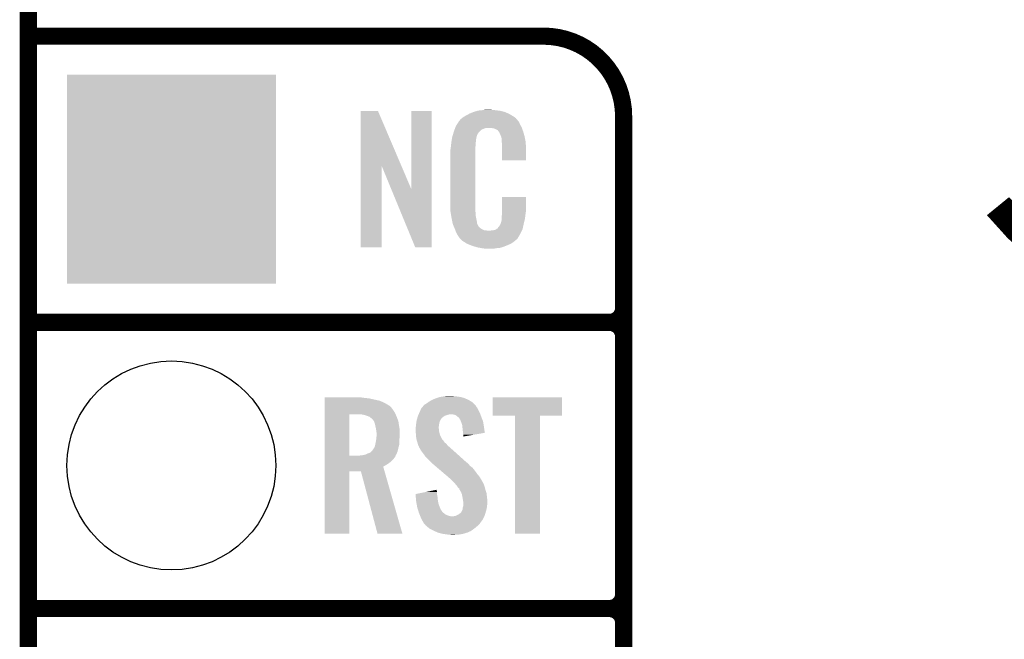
# Model space of a CAD drawing. Extents: x -0.05 to 0.95, y -0.15 to 1.54.
# Tile 10 of 26: x -0.05 to 0.29, y 0.54 to 0.76. Entities that reach past the tile are written whole.
import ezdxf

# ---------------------------------------------------------------- set-up
doc = ezdxf.new("R2010")
doc.units = 0
doc.layers.get('0').update_dxf_attribs({"linetype": 'CONTINUOUS'})
for name, color, linetype in [('ULTRASONIC_3_CLICK_V100_GKO', 5, 'CONTINUOUS'), ('ULTRASONIC_3_CLICK_V100_GTO', 14, 'CONTINUOUS'), ('ULTRASONIC_3_CLICK_V100_GTS', 12, 'CONTINUOUS')]:
    doc.layers.add(name, color=color, linetype=linetype)

# ---------------------------------------------------------------- blocks, each defined once
blk = doc.blocks.new('SQUARE_24')
blk.add_solid([(0.0365, 0.0365), (0.0365, -0.0365), (-0.0365, 0.0365), (-0.0365, -0.0365)])
blk = doc.blocks.new('ROUND_41')
blk.add_circle((0, 0), 0.0365)

msp = doc.modelspace()

# ---------------------------------------------------------------- linework, layer by layer
at = {"layer": 'ULTRASONIC_3_CLICK_V100_GKO', "const_width": 0.006}
msp.add_lwpolyline([(-0.05, -0.15), (-0.05, 1.45)], dxfattribs=at)
at = {"layer": 'ULTRASONIC_3_CLICK_V100_GTO', "const_width": 0.006}
for points in [[(-0.05, 0.75), (0.13, 0.75)], [(0.158, -0.022), (0.158, 0.722)], [(-0.05, 0.65), (0.153, 0.65)], [(-0.05, 0.65), (0.153, 0.65)], [(0.158, 0.555), (0.158, 0.645)], [(-0.05, 0.55), (0.153, 0.55)], [(-0.05, 0.55), (0.153, 0.55)], [(0.158, 0.455), (0.158, 0.545)]]:
    msp.add_lwpolyline(points, dxfattribs=at)
at = {"layer": 'ULTRASONIC_3_CLICK_V100_GTO'}
for points, const_width in [([(0.158, 0.722, 0.414214), (0.13, 0.75)], 0.006), ([(0.2888, 0.6906, 0.471819), (0.45, 0.69)], 0.01), ([(0.153, 0.65, 0.414214), (0.158, 0.655)], 0.006), ([(0.158, 0.645, 0.414214), (0.153, 0.65)], 0.006), ([(0.158, 0.645, 0.414214), (0.153, 0.65)], 0.006), ([(0.153, 0.55, 0.414214), (0.158, 0.555)], 0.006), ([(0.158, 0.545, 0.414214), (0.153, 0.55)], 0.006), ([(0.158, 0.545, 0.414214), (0.153, 0.55)], 0.006)]:
    msp.add_lwpolyline(points, format="xyb", dxfattribs=dict(at, const_width=const_width))
for points in [[(0.0661, 0.7046), (0.0661, 0.7238), (0.08039, 0.7046), (0.0722, 0.7238)], [(0.0661, 0.7238), (0.0661, 0.7238), (0.0722, 0.7238), (0.0661, 0.7238)], [(0.0838, 0.6966), (0.0838, 0.7238), (0.0909, 0.6966), (0.0909, 0.7238)], [(0.0838, 0.7238), (0.0838, 0.7238), (0.0909, 0.7238), (0.0838, 0.7238)], [(0.103, 0.7223), (0.10393, 0.7228), (0.11893, 0.7223), (0.1181, 0.7228)], [(0.10393, 0.7228), (0.1043, 0.723), (0.1181, 0.7228), (0.11764, 0.723)], [(0.1043, 0.723), (0.1053, 0.7234), (0.11764, 0.723), (0.11673, 0.7234)], [(0.1053, 0.7234), (0.1056, 0.7235), (0.11673, 0.7234), (0.1165, 0.7235)], [(0.1056, 0.7235), (0.1062, 0.7237), (0.1165, 0.7235), (0.1157, 0.7237)], [(0.1062, 0.7237), (0.10687, 0.7239), (0.1157, 0.7237), (0.1149, 0.7239)], [(0.10687, 0.7239), (0.1072, 0.724), (0.1149, 0.7239), (0.1141, 0.724)], [(0.1072, 0.724), (0.1084, 0.7241), (0.1141, 0.724), (0.1133, 0.7241)], [(0.1084, 0.7241), (0.109, 0.7242), (0.1133, 0.7241), (0.1127, 0.7242)], [(0.109, 0.7242), (0.1096, 0.7243), (0.1121, 0.7242), (0.1116, 0.7243)], [(0.0994, 0.7186), (0.09979, 0.7192), (0.12213, 0.7186), (0.1218, 0.7192)], [(0.09979, 0.7192), (0.10037, 0.7201), (0.1218, 0.7192), (0.1214, 0.7201)], [(0.10037, 0.7201), (0.1005, 0.7203), (0.1214, 0.7201), (0.1212, 0.7203)], [(0.1005, 0.7203), (0.1005, 0.7204), (0.1212, 0.7203), (0.1211, 0.7204)], [(0.1006, 0.7204), (0.10068, 0.7205), (0.1211, 0.7204), (0.121, 0.7205)], [(0.10068, 0.7205), (0.10084, 0.7207), (0.121, 0.7205), (0.1209, 0.7207)], [(0.10084, 0.7207), (0.101, 0.7209), (0.1209, 0.7207), (0.12073, 0.7209)], [(0.101, 0.7209), (0.10157, 0.7214), (0.12073, 0.7209), (0.1203, 0.7214)], [(0.10157, 0.7214), (0.1018, 0.7216), (0.1203, 0.7214), (0.12002, 0.7216)], [(0.1018, 0.7216), (0.10231, 0.7219), (0.12002, 0.7216), (0.1196, 0.7219)], [(0.10231, 0.7219), (0.103, 0.7223), (0.1196, 0.7219), (0.11893, 0.7223)], [(0.09831, 0.7154), (0.09858, 0.7163), (0.1068, 0.7154), (0.1073, 0.7163)], [(0.09858, 0.7163), (0.0987, 0.7167), (0.1073, 0.7163), (0.1077, 0.7167)], [(0.0987, 0.7167), (0.09892, 0.7173), (0.1077, 0.7167), (0.1083, 0.7173)], [(0.09892, 0.7173), (0.09914, 0.7179), (0.1083, 0.7173), (0.1098, 0.7179)], [(0.09914, 0.7179), (0.09922, 0.7181), (0.12247, 0.7179), (0.1224, 0.7181)], [(0.09914, 0.7179), (0.09914, 0.7179), (0.1098, 0.7179), (0.1117, 0.7179)], [(0.09922, 0.7181), (0.0994, 0.7186), (0.1224, 0.7181), (0.12213, 0.7186)], [(0.1124, 0.7178), (0.1117, 0.7179), (0.12251, 0.7178), (0.12247, 0.7179)], [(0.1129, 0.7177), (0.1124, 0.7178), (0.12254, 0.7177), (0.12251, 0.7178)], [(0.1139, 0.7172), (0.1129, 0.7177), (0.12272, 0.7172), (0.12254, 0.7177)], [(0.1141, 0.717), (0.1139, 0.7172), (0.12279, 0.717), (0.12272, 0.7172)], [(0.11431, 0.7167), (0.1141, 0.717), (0.1229, 0.7167), (0.12279, 0.717)], [(0.1146, 0.7163), (0.11431, 0.7167), (0.12302, 0.7163), (0.1229, 0.7167)], [(0.115, 0.7154), (0.1146, 0.7163), (0.12328, 0.7154), (0.12302, 0.7163)], [(0.0977, 0.7119), (0.09779, 0.7127), (0.1063, 0.7119), (0.1063, 0.7127)], [(0.09779, 0.7127), (0.0978, 0.7128), (0.1063, 0.7127), (0.10632, 0.7128)], [(0.0978, 0.7128), (0.09786, 0.7132), (0.10632, 0.7128), (0.1064, 0.7132)], [(0.09786, 0.7132), (0.09794, 0.7137), (0.1064, 0.7132), (0.1064, 0.7137)], [(0.09794, 0.7137), (0.09801, 0.7141), (0.1064, 0.7137), (0.1065, 0.7141)], [(0.09801, 0.7141), (0.09804, 0.7143), (0.1065, 0.7141), (0.1065, 0.7143)], [(0.09804, 0.7143), (0.0981, 0.7147), (0.1065, 0.7143), (0.10661, 0.7147)], [(0.0981, 0.7147), (0.09831, 0.7154), (0.10661, 0.7147), (0.1068, 0.7154)], [(0.11516, 0.715), (0.115, 0.7154), (0.1234, 0.715), (0.12328, 0.7154)], [(0.1152, 0.7149), (0.11516, 0.715), (0.12342, 0.7149), (0.1234, 0.715)], [(0.1153, 0.7147), (0.1152, 0.7149), (0.12346, 0.7147), (0.12342, 0.7149)], [(0.1153, 0.7146), (0.1153, 0.7147), (0.12348, 0.7146), (0.12346, 0.7147)], [(0.1154, 0.7141), (0.1153, 0.7146), (0.12357, 0.7141), (0.12348, 0.7146)], [(0.1154, 0.7134), (0.1154, 0.7141), (0.1237, 0.7134), (0.12357, 0.7141)], [(0.11544, 0.7129), (0.1154, 0.7134), (0.1238, 0.7129), (0.1237, 0.7134)], [(0.1155, 0.7121), (0.11544, 0.7129), (0.12383, 0.7121), (0.1238, 0.7129)], [(0.1155, 0.7106), (0.1155, 0.7121), (0.1239, 0.7106), (0.12383, 0.7121)], [(0.0974, 0.7091), (0.0975, 0.7096), (0.1062, 0.7091), (0.1062, 0.7096)], [(0.0974, 0.6914), (0.0974, 0.7091), (0.1062, 0.6914), (0.1062, 0.7091)], [(0.0975, 0.7103), (0.0976, 0.711), (0.1062, 0.7103), (0.1062, 0.711)], [(0.0975, 0.7096), (0.0975, 0.7103), (0.1062, 0.7096), (0.1062, 0.7103)], [(0.0976, 0.711), (0.09761, 0.7111), (0.1062, 0.711), (0.1062, 0.7111)], [(0.09761, 0.7111), (0.0977, 0.7119), (0.1062, 0.7111), (0.1063, 0.7119)], [(0.1155, 0.7066), (0.1155, 0.7106), (0.1239, 0.7066), (0.1239, 0.7106)], [(0.0661, 0.6762), (0.0661, 0.7046), (0.0735, 0.6762), (0.0735, 0.7046)], [(0.07679, 0.6966), (0.0735, 0.7046), (0.0838, 0.6966), (0.08039, 0.7046)], [(0.0852, 0.6762), (0.07679, 0.6966), (0.0909, 0.6762), (0.0909, 0.6966)], [(0.1155, 0.6889), (0.1155, 0.6938), (0.1239, 0.6889), (0.1239, 0.6938)], [(0.1155, 0.6938), (0.1155, 0.6938), (0.1239, 0.6938), (0.1155, 0.6938)], [(0.09749, 0.6889), (0.0974, 0.6914), (0.1062, 0.6889), (0.1062, 0.6914)], [(0.0975, 0.6887), (0.09749, 0.6889), (0.10623, 0.6887), (0.1062, 0.6889)], [(0.09759, 0.6882), (0.0975, 0.6887), (0.1063, 0.6882), (0.10623, 0.6887)], [(0.09774, 0.6873), (0.09759, 0.6882), (0.1063, 0.6873), (0.1063, 0.6882)], [(0.1155, 0.6883), (0.1155, 0.6889), (0.1238, 0.6883), (0.1239, 0.6889)], [(0.1155, 0.6878), (0.1155, 0.6883), (0.12373, 0.6878), (0.1238, 0.6883)], [(0.0979, 0.6864), (0.09774, 0.6873), (0.10649, 0.6864), (0.1063, 0.6873)], [(0.0981, 0.6854), (0.0979, 0.6864), (0.1067, 0.6854), (0.10649, 0.6864)], [(0.09828, 0.6845), (0.0981, 0.6854), (0.1068, 0.6845), (0.1067, 0.6854)], [(0.115, 0.6844), (0.1153, 0.6854), (0.1231, 0.6844), (0.12334, 0.6854)], [(0.1153, 0.6855), (0.1154, 0.6857), (0.12336, 0.6855), (0.12341, 0.6857)], [(0.1153, 0.6854), (0.1153, 0.6855), (0.12334, 0.6854), (0.12336, 0.6855)], [(0.1154, 0.687), (0.11547, 0.6876), (0.12362, 0.687), (0.1237, 0.6876)], [(0.1154, 0.6861), (0.1154, 0.687), (0.1235, 0.6861), (0.12362, 0.687)], [(0.1154, 0.6857), (0.1154, 0.6861), (0.12341, 0.6857), (0.1235, 0.6861)], [(0.11547, 0.6876), (0.1155, 0.6878), (0.1237, 0.6876), (0.12373, 0.6878)], [(0.0983, 0.6844), (0.09828, 0.6845), (0.10685, 0.6844), (0.1068, 0.6845)], [(0.09859, 0.6837), (0.0983, 0.6844), (0.1072, 0.6837), (0.10685, 0.6844)], [(0.09863, 0.6836), (0.09859, 0.6837), (0.1073, 0.6836), (0.1072, 0.6837)], [(0.09871, 0.6834), (0.09863, 0.6836), (0.1074, 0.6834), (0.1073, 0.6836)], [(0.09879, 0.6832), (0.09871, 0.6834), (0.1077, 0.6832), (0.1074, 0.6834)], [(0.09892, 0.6829), (0.09879, 0.6832), (0.108, 0.6829), (0.1077, 0.6832)], [(0.099, 0.6827), (0.09892, 0.6829), (0.1083, 0.6827), (0.108, 0.6829)], [(0.09908, 0.6825), (0.099, 0.6827), (0.1086, 0.6825), (0.1083, 0.6827)], [(0.09919, 0.6822), (0.09908, 0.6825), (0.1092, 0.6822), (0.1086, 0.6825)], [(0.09927, 0.682), (0.09919, 0.6822), (0.111, 0.682), (0.1092, 0.6822)], [(0.0995, 0.6814), (0.09927, 0.682), (0.12214, 0.6814), (0.12242, 0.682)], [(0.09978, 0.6809), (0.0995, 0.6814), (0.1219, 0.6809), (0.12214, 0.6814)], [(0.1114, 0.682), (0.1117, 0.6821), (0.12242, 0.682), (0.12246, 0.6821)], [(0.1121, 0.6821), (0.1131, 0.6823), (0.12246, 0.6821), (0.12256, 0.6823)], [(0.1131, 0.6823), (0.1136, 0.6826), (0.12256, 0.6823), (0.1227, 0.6826)], [(0.1136, 0.6826), (0.114, 0.6829), (0.1227, 0.6826), (0.12277, 0.6829)], [(0.1141, 0.6831), (0.1145, 0.6835), (0.12281, 0.6831), (0.1229, 0.6835)], [(0.1141, 0.6829), (0.1141, 0.6831), (0.12277, 0.6829), (0.12281, 0.6831)], [(0.1145, 0.6835), (0.115, 0.6844), (0.1229, 0.6835), (0.1231, 0.6844)], [(0.1, 0.6805), (0.09978, 0.6809), (0.12166, 0.6805), (0.1219, 0.6809)], [(0.1004, 0.6799), (0.1, 0.6805), (0.1213, 0.6799), (0.12166, 0.6805)], [(0.1005, 0.6798), (0.1004, 0.6799), (0.12124, 0.6798), (0.1213, 0.6799)], [(0.1005, 0.6797), (0.1005, 0.6798), (0.12118, 0.6797), (0.12124, 0.6798)], [(0.10076, 0.6794), (0.1005, 0.6797), (0.121, 0.6794), (0.12118, 0.6797)], [(0.10093, 0.6792), (0.10076, 0.6794), (0.1209, 0.6792), (0.121, 0.6794)], [(0.1011, 0.679), (0.10093, 0.6792), (0.12065, 0.679), (0.1209, 0.6792)], [(0.10133, 0.6788), (0.1011, 0.679), (0.1204, 0.6788), (0.12065, 0.679)], [(0.1018, 0.6784), (0.10133, 0.6788), (0.11993, 0.6784), (0.1204, 0.6788)], [(0.10212, 0.6782), (0.1018, 0.6784), (0.1197, 0.6782), (0.11993, 0.6784)], [(0.10324, 0.6775), (0.10212, 0.6782), (0.1187, 0.6775), (0.1197, 0.6782)], [(0.1034, 0.6774), (0.10324, 0.6775), (0.11847, 0.6774), (0.1187, 0.6775)], [(0.10469, 0.6769), (0.1034, 0.6774), (0.1173, 0.6769), (0.11847, 0.6774)], [(0.1052, 0.6767), (0.10469, 0.6769), (0.11679, 0.6767), (0.1173, 0.6769)], [(0.1069, 0.6762), (0.1052, 0.6767), (0.1155, 0.6762), (0.11679, 0.6767)], [(0.10797, 0.676), (0.1069, 0.6762), (0.1146, 0.676), (0.1155, 0.6762)], [(0.1085, 0.6759), (0.10797, 0.676), (0.1135, 0.6759), (0.1146, 0.676)], [(0.1092, 0.6758), (0.1085, 0.6759), (0.1129, 0.6758), (0.1135, 0.6759)], [(0.1103, 0.6757), (0.1098, 0.6758), (0.1123, 0.6757), (0.1129, 0.6758)], [(0.0535, 0.6237), (0.0535, 0.6238), (0.0668, 0.6237), (0.0661, 0.6238)], [(0.0535, 0.6236), (0.0535, 0.6237), (0.0675, 0.6236), (0.0668, 0.6237)], [(0.0535, 0.6234), (0.0535, 0.6236), (0.0692, 0.6234), (0.0675, 0.6236)], [(0.0535, 0.6226), (0.0535, 0.6234), (0.0728, 0.6226), (0.0692, 0.6234)], [(0.0899, 0.6222), (0.0909, 0.6228), (0.10497, 0.6222), (0.104, 0.6228)], [(0.0909, 0.6228), (0.0922, 0.6234), (0.104, 0.6228), (0.10271, 0.6234)], [(0.0922, 0.6234), (0.09252, 0.6235), (0.10271, 0.6234), (0.1025, 0.6235)], [(0.09252, 0.6235), (0.0938, 0.6239), (0.1025, 0.6235), (0.1011, 0.6239)], [(0.0938, 0.6239), (0.095, 0.6241), (0.1011, 0.6239), (0.0997, 0.6241)], [(0.095, 0.6241), (0.0956, 0.6242), (0.0997, 0.6241), (0.0987, 0.6242)], [(0.0956, 0.6242), (0.0977, 0.6243), (0.0987, 0.6242), (0.0982, 0.6243)], [(0.1122, 0.6174), (0.1122, 0.6238), (0.1365, 0.6174), (0.1365, 0.6238)], [(0.1122, 0.6238), (0.1122, 0.6238), (0.1365, 0.6238), (0.1122, 0.6238)], [(0.0535, 0.6218), (0.0535, 0.6226), (0.0746, 0.6218), (0.0728, 0.6226)], [(0.0535, 0.6209), (0.0535, 0.6218), (0.0761, 0.6209), (0.0746, 0.6218)], [(0.0535, 0.6208), (0.0535, 0.6209), (0.0763, 0.6208), (0.0761, 0.6209)], [(0.0535, 0.6204), (0.0535, 0.6208), (0.0767, 0.6204), (0.0763, 0.6208)], [(0.0535, 0.6196), (0.0535, 0.6204), (0.0773, 0.6196), (0.0767, 0.6204)], [(0.0535, 0.6186), (0.0535, 0.6196), (0.078, 0.6186), (0.0773, 0.6196)], [(0.0867, 0.6186), (0.08707, 0.6194), (0.10764, 0.6186), (0.1072, 0.6194)], [(0.08707, 0.6194), (0.0874, 0.6201), (0.1072, 0.6194), (0.10685, 0.6201)], [(0.0874, 0.6201), (0.08749, 0.6202), (0.10685, 0.6201), (0.1068, 0.6202)], [(0.08749, 0.6202), (0.08786, 0.6206), (0.1068, 0.6202), (0.1065, 0.6206)], [(0.08786, 0.6206), (0.08804, 0.6208), (0.1065, 0.6206), (0.1064, 0.6208)], [(0.08804, 0.6208), (0.0885, 0.6213), (0.1064, 0.6208), (0.10594, 0.6213)], [(0.0885, 0.6213), (0.0887, 0.6214), (0.10594, 0.6213), (0.10585, 0.6214)], [(0.0887, 0.6214), (0.0892, 0.6217), (0.10585, 0.6214), (0.10558, 0.6217)], [(0.0892, 0.6217), (0.08962, 0.622), (0.10558, 0.6217), (0.1053, 0.622)], [(0.08962, 0.622), (0.0899, 0.6222), (0.1053, 0.622), (0.10497, 0.6222)], [(0.0535, 0.6179), (0.0535, 0.6186), (0.07832, 0.6179), (0.078, 0.6186)], [(0.0535, 0.6034), (0.0535, 0.6179), (0.0622, 0.6034), (0.0622, 0.6179)], [(0.0666, 0.6178), (0.0654, 0.6179), (0.07837, 0.6178), (0.07832, 0.6179)], [(0.0676, 0.6176), (0.0666, 0.6178), (0.07846, 0.6176), (0.07837, 0.6178)], [(0.0685, 0.6173), (0.0676, 0.6176), (0.0786, 0.6173), (0.07846, 0.6176)], [(0.0692, 0.617), (0.0685, 0.6173), (0.07872, 0.617), (0.0786, 0.6173)], [(0.0697, 0.6166), (0.0692, 0.617), (0.07887, 0.6166), (0.07872, 0.617)], [(0.07, 0.6164), (0.0697, 0.6166), (0.07895, 0.6164), (0.07887, 0.6166)], [(0.0703, 0.6161), (0.07, 0.6164), (0.07907, 0.6161), (0.07895, 0.6164)], [(0.07073, 0.6155), (0.0703, 0.6161), (0.0793, 0.6155), (0.07907, 0.6161)], [(0.08564, 0.6154), (0.0857, 0.6158), (0.0938, 0.6154), (0.094, 0.6158)], [(0.0857, 0.6158), (0.08581, 0.6162), (0.094, 0.6158), (0.0942, 0.6162)], [(0.08581, 0.6162), (0.0859, 0.6165), (0.0942, 0.6162), (0.0944, 0.6165)], [(0.0859, 0.6165), (0.08593, 0.6166), (0.0944, 0.6165), (0.0945, 0.6166)], [(0.08593, 0.6166), (0.08604, 0.617), (0.0945, 0.6166), (0.095, 0.617)], [(0.08604, 0.617), (0.0861, 0.6172), (0.095, 0.617), (0.0953, 0.6172)], [(0.0861, 0.6172), (0.08619, 0.6174), (0.0953, 0.6172), (0.0956, 0.6174)], [(0.08619, 0.6174), (0.08631, 0.6177), (0.0956, 0.6174), (0.0966, 0.6177)], [(0.08631, 0.6177), (0.0864, 0.6179), (0.0966, 0.6177), (0.0974, 0.6179)], [(0.0864, 0.6179), (0.08657, 0.6183), (0.10794, 0.6179), (0.1078, 0.6183)], [(0.08657, 0.6183), (0.0867, 0.6186), (0.1078, 0.6183), (0.10764, 0.6186)], [(0.0985, 0.6178), (0.0977, 0.6179), (0.10798, 0.6178), (0.10794, 0.6179)], [(0.0993, 0.6176), (0.0985, 0.6178), (0.10805, 0.6176), (0.10798, 0.6178)], [(0.10018, 0.6169), (0.0993, 0.6176), (0.1083, 0.6169), (0.10805, 0.6176)], [(0.1003, 0.6168), (0.10018, 0.6169), (0.10834, 0.6168), (0.1083, 0.6169)], [(0.1006, 0.6165), (0.1003, 0.6168), (0.10846, 0.6165), (0.10834, 0.6168)], [(0.1008, 0.6161), (0.1006, 0.6165), (0.10862, 0.6161), (0.10846, 0.6165)], [(0.101, 0.6159), (0.1008, 0.6161), (0.1087, 0.6159), (0.10862, 0.6161)], [(0.101, 0.6158), (0.101, 0.6159), (0.10874, 0.6158), (0.1087, 0.6159)], [(0.10115, 0.6154), (0.101, 0.6158), (0.1089, 0.6154), (0.10874, 0.6158)], [(0.1201, 0.5762), (0.1201, 0.6174), (0.1288, 0.5762), (0.1288, 0.6174)], [(0.1201, 0.6174), (0.1201, 0.6174), (0.1288, 0.6174), (0.1365, 0.6174)], [(0.0708, 0.6154), (0.07073, 0.6155), (0.07931, 0.6154), (0.0793, 0.6155)], [(0.0711, 0.6145), (0.0708, 0.6154), (0.07945, 0.6145), (0.07931, 0.6154)], [(0.0713, 0.6136), (0.0711, 0.6145), (0.07959, 0.6136), (0.07945, 0.6145)], [(0.07132, 0.6135), (0.0713, 0.6136), (0.0796, 0.6135), (0.07959, 0.6136)], [(0.0715, 0.6128), (0.07132, 0.6135), (0.07973, 0.6128), (0.0796, 0.6135)], [(0.07154, 0.6124), (0.0715, 0.6128), (0.0798, 0.6124), (0.07973, 0.6128)], [(0.0716, 0.6119), (0.07154, 0.6124), (0.0798, 0.6119), (0.0798, 0.6124)], [(0.0853, 0.6131), (0.08538, 0.6134), (0.0934, 0.6131), (0.0934, 0.6134)], [(0.0853, 0.613), (0.0853, 0.6131), (0.0934, 0.613), (0.0934, 0.6131)], [(0.0853, 0.6126), (0.0853, 0.613), (0.0935, 0.6126), (0.0934, 0.613)], [(0.08534, 0.612), (0.0853, 0.6126), (0.0935, 0.612), (0.0935, 0.6126)], [(0.08538, 0.6134), (0.0854, 0.6135), (0.0934, 0.6134), (0.09341, 0.6135)], [(0.0854, 0.6135), (0.08547, 0.6142), (0.09341, 0.6135), (0.0935, 0.6142)], [(0.08547, 0.6142), (0.0855, 0.6145), (0.0935, 0.6142), (0.09355, 0.6145)], [(0.0855, 0.6145), (0.08555, 0.6148), (0.09355, 0.6145), (0.0936, 0.6148)], [(0.08555, 0.6148), (0.08564, 0.6154), (0.0936, 0.6148), (0.0938, 0.6154)], [(0.1013, 0.615), (0.10115, 0.6154), (0.10896, 0.615), (0.1089, 0.6154)], [(0.1016, 0.6141), (0.1013, 0.615), (0.10911, 0.6141), (0.10896, 0.615)], [(0.10166, 0.6135), (0.1016, 0.6141), (0.1092, 0.6135), (0.10911, 0.6141)], [(0.1018, 0.6122), (0.10166, 0.6135), (0.10939, 0.6122), (0.1092, 0.6135)], [(0.07147, 0.6085), (0.0716, 0.6093), (0.0796, 0.6085), (0.07968, 0.6093)], [(0.0717, 0.6113), (0.0716, 0.6119), (0.0798, 0.6113), (0.0798, 0.6119)], [(0.0716, 0.6093), (0.07162, 0.6095), (0.07968, 0.6093), (0.0797, 0.6095)], [(0.07162, 0.6095), (0.07168, 0.6104), (0.0797, 0.6095), (0.0798, 0.6104)], [(0.07168, 0.6104), (0.0717, 0.6106), (0.0798, 0.6104), (0.0798, 0.6106)], [(0.0717, 0.6106), (0.0717, 0.6113), (0.0798, 0.6106), (0.0798, 0.6113)], [(0.0854, 0.6112), (0.08534, 0.612), (0.0937, 0.6112), (0.0935, 0.612)], [(0.08543, 0.6108), (0.0854, 0.6112), (0.0938, 0.6108), (0.0937, 0.6112)], [(0.0855, 0.6099), (0.08543, 0.6108), (0.09422, 0.6099), (0.0938, 0.6108)], [(0.08557, 0.6095), (0.0855, 0.6099), (0.0944, 0.6095), (0.09422, 0.6099)], [(0.08559, 0.6094), (0.08557, 0.6095), (0.0944, 0.6094), (0.0944, 0.6095)], [(0.08561, 0.6093), (0.08559, 0.6094), (0.0945, 0.6093), (0.0944, 0.6094)], [(0.08566, 0.609), (0.08561, 0.6093), (0.0947, 0.609), (0.0945, 0.6093)], [(0.0857, 0.6088), (0.08566, 0.609), (0.0949, 0.6088), (0.0947, 0.609)], [(0.1019, 0.6114), (0.1018, 0.6122), (0.1095, 0.6114), (0.10939, 0.6122)], [(0.102, 0.6107), (0.1019, 0.6114), (0.10546, 0.6107), (0.1095, 0.6114)], [(0.102, 0.6101), (0.102, 0.6107), (0.102, 0.6101), (0.10546, 0.6107)], [(0.0702, 0.6052), (0.0708, 0.6061), (0.07909, 0.6052), (0.0793, 0.6061)], [(0.0708, 0.6061), (0.071, 0.6064), (0.0793, 0.6061), (0.07938, 0.6064)], [(0.071, 0.6064), (0.0712, 0.6072), (0.07938, 0.6064), (0.07958, 0.6072)], [(0.0712, 0.6072), (0.07122, 0.6073), (0.07958, 0.6072), (0.0796, 0.6073)], [(0.07122, 0.6073), (0.0714, 0.6081), (0.0796, 0.6073), (0.0796, 0.6081)], [(0.0714, 0.6081), (0.07147, 0.6085), (0.0796, 0.6081), (0.0796, 0.6085)], [(0.08577, 0.6086), (0.0857, 0.6088), (0.0951, 0.6086), (0.0949, 0.6088)], [(0.08597, 0.608), (0.08577, 0.6086), (0.0955, 0.608), (0.0951, 0.6086)], [(0.086, 0.6079), (0.08597, 0.608), (0.09563, 0.6079), (0.0955, 0.608)], [(0.08607, 0.6076), (0.086, 0.6079), (0.096, 0.6076), (0.09563, 0.6079)], [(0.0862, 0.6071), (0.08607, 0.6076), (0.09643, 0.6071), (0.096, 0.6076)], [(0.08632, 0.6069), (0.0862, 0.6071), (0.0966, 0.6069), (0.09643, 0.6071)], [(0.0865, 0.6066), (0.08632, 0.6069), (0.09695, 0.6066), (0.0966, 0.6069)], [(0.08657, 0.6063), (0.0865, 0.6066), (0.0973, 0.6063), (0.09695, 0.6066)], [(0.0866, 0.6062), (0.08657, 0.6063), (0.09741, 0.6062), (0.0973, 0.6063)], [(0.0867, 0.6061), (0.0866, 0.6062), (0.09752, 0.6061), (0.09741, 0.6062)], [(0.0872, 0.6052), (0.0867, 0.6061), (0.09852, 0.6052), (0.09752, 0.6061)], [(0.0535, 0.6032), (0.0535, 0.6034), (0.0783, 0.6032), (0.07835, 0.6034)], [(0.0535, 0.6034), (0.0535, 0.6034), (0.0655, 0.6034), (0.0622, 0.6034)], [(0.0535, 0.6028), (0.0535, 0.6032), (0.078, 0.6028), (0.0783, 0.6032)], [(0.0535, 0.6021), (0.0535, 0.6028), (0.0775, 0.6021), (0.078, 0.6028)], [(0.0535, 0.6015), (0.0535, 0.6021), (0.0769, 0.6015), (0.0775, 0.6021)], [(0.0655, 0.6034), (0.0661, 0.6035), (0.07835, 0.6034), (0.07838, 0.6035)], [(0.0661, 0.6035), (0.0669, 0.6036), (0.07838, 0.6035), (0.0784, 0.6036)], [(0.0669, 0.6036), (0.06735, 0.6037), (0.0784, 0.6036), (0.0785, 0.6037)], [(0.06735, 0.6037), (0.0678, 0.6038), (0.0785, 0.6037), (0.07855, 0.6038)], [(0.0678, 0.6038), (0.0686, 0.6042), (0.07855, 0.6038), (0.07873, 0.6042)], [(0.0686, 0.6042), (0.0695, 0.6045), (0.07873, 0.6042), (0.07886, 0.6045)], [(0.0695, 0.6045), (0.0698, 0.6048), (0.07886, 0.6045), (0.079, 0.6048)], [(0.0698, 0.6048), (0.0702, 0.6052), (0.079, 0.6048), (0.07909, 0.6052)], [(0.0879, 0.6043), (0.0872, 0.6052), (0.09953, 0.6043), (0.09852, 0.6052)], [(0.0886, 0.6033), (0.0879, 0.6043), (0.10064, 0.6033), (0.09953, 0.6043)], [(0.0893, 0.6026), (0.0886, 0.6033), (0.10142, 0.6026), (0.10064, 0.6033)], [(0.0899, 0.6019), (0.0893, 0.6026), (0.1022, 0.6019), (0.10142, 0.6026)], [(0.0535, 0.6008), (0.0535, 0.6015), (0.076, 0.6008), (0.0769, 0.6015)], [(0.0535, 0.6002), (0.0535, 0.6008), (0.0751, 0.6002), (0.076, 0.6008)], [(0.0535, 0.5996), (0.0535, 0.6002), (0.074, 0.5996), (0.0751, 0.6002)], [(0.0535, 0.598), (0.0535, 0.5996), (0.07446, 0.598), (0.074, 0.5996)], [(0.0904, 0.6015), (0.0899, 0.6019), (0.10264, 0.6015), (0.1022, 0.6019)], [(0.0907, 0.6011), (0.0904, 0.6015), (0.10309, 0.6011), (0.10264, 0.6015)], [(0.0908, 0.601), (0.0907, 0.6011), (0.1032, 0.601), (0.10309, 0.6011)], [(0.09092, 0.6009), (0.0908, 0.601), (0.1034, 0.6009), (0.1032, 0.601)], [(0.09139, 0.6005), (0.09092, 0.6009), (0.1038, 0.6005), (0.1034, 0.6009)], [(0.09209, 0.5999), (0.09139, 0.6005), (0.1043, 0.5999), (0.1038, 0.6005)], [(0.09291, 0.5992), (0.09209, 0.5999), (0.1052, 0.5992), (0.1043, 0.5999)], [(0.09408, 0.5982), (0.09291, 0.5992), (0.106, 0.5982), (0.1052, 0.5992)], [(0.0535, 0.5762), (0.0535, 0.598), (0.0622, 0.5762), (0.0622, 0.598)], [(0.0535, 0.598), (0.0535, 0.598), (0.0622, 0.598), (0.0662, 0.598)], [(0.072, 0.5762), (0.0662, 0.598), (0.0807, 0.5762), (0.07446, 0.598)], [(0.09538, 0.5971), (0.09408, 0.5982), (0.1068, 0.5971), (0.106, 0.5982)], [(0.09667, 0.596), (0.09538, 0.5971), (0.1077, 0.596), (0.1068, 0.5971)], [(0.0969, 0.5958), (0.09667, 0.596), (0.10782, 0.5958), (0.1077, 0.596)], [(0.0978, 0.595), (0.0969, 0.5958), (0.10828, 0.595), (0.10782, 0.5958)], [(0.098, 0.5948), (0.0978, 0.595), (0.1084, 0.5948), (0.10828, 0.595)], [(0.0982, 0.5946), (0.098, 0.5948), (0.1085, 0.5946), (0.1084, 0.5948)], [(0.0985, 0.5943), (0.0982, 0.5946), (0.1087, 0.5943), (0.1085, 0.5946)], [(0.0986, 0.5942), (0.0985, 0.5943), (0.10875, 0.5942), (0.1087, 0.5943)], [(0.09921, 0.5935), (0.0986, 0.5942), (0.1091, 0.5935), (0.10875, 0.5942)], [(0.0993, 0.5934), (0.09921, 0.5935), (0.10914, 0.5934), (0.1091, 0.5935)], [(0.0998, 0.5928), (0.0993, 0.5934), (0.10936, 0.5928), (0.10914, 0.5934)], [(0.09987, 0.5927), (0.0998, 0.5928), (0.1094, 0.5927), (0.10936, 0.5928)], [(0.1002, 0.5922), (0.09987, 0.5927), (0.10954, 0.5922), (0.1094, 0.5927)], [(0.1006, 0.5919), (0.1002, 0.5922), (0.10962, 0.5919), (0.10954, 0.5922)], [(0.1006, 0.5916), (0.1006, 0.5919), (0.1097, 0.5916), (0.10962, 0.5919)], [(0.0853, 0.59), (0.08876, 0.5907), (0.0928, 0.59), (0.0928, 0.5907)], [(0.08531, 0.5899), (0.0853, 0.59), (0.0928, 0.5899), (0.0928, 0.59)], [(0.08539, 0.5889), (0.08531, 0.5899), (0.093, 0.5889), (0.0928, 0.5899)], [(0.08548, 0.5878), (0.08539, 0.5889), (0.0931, 0.5878), (0.093, 0.5889)], [(0.08876, 0.5907), (0.09172, 0.5913), (0.0928, 0.5907), (0.0927, 0.5913)], [(0.09172, 0.5913), (0.0927, 0.5915), (0.0927, 0.5913), (0.0927, 0.5915)], [(0.1007, 0.5915), (0.1006, 0.5916), (0.10973, 0.5915), (0.1097, 0.5916)], [(0.1012, 0.5907), (0.1007, 0.5915), (0.10998, 0.5907), (0.10973, 0.5915)], [(0.10135, 0.5903), (0.1012, 0.5907), (0.1101, 0.5903), (0.10998, 0.5907)], [(0.1015, 0.5899), (0.10135, 0.5903), (0.11015, 0.5899), (0.1101, 0.5903)], [(0.10171, 0.5888), (0.1015, 0.5899), (0.1103, 0.5888), (0.11015, 0.5899)], [(0.1018, 0.5883), (0.10171, 0.5888), (0.11033, 0.5883), (0.1103, 0.5888)], [(0.10198, 0.5872), (0.1018, 0.5883), (0.1104, 0.5872), (0.11033, 0.5883)], [(0.0855, 0.5875), (0.08548, 0.5878), (0.09315, 0.5875), (0.0931, 0.5878)], [(0.08565, 0.5867), (0.0855, 0.5875), (0.0933, 0.5867), (0.09315, 0.5875)], [(0.08585, 0.5856), (0.08565, 0.5867), (0.0937, 0.5856), (0.0933, 0.5867)], [(0.0859, 0.5853), (0.08585, 0.5856), (0.09382, 0.5853), (0.0937, 0.5856)], [(0.08612, 0.5846), (0.0859, 0.5853), (0.0941, 0.5846), (0.09382, 0.5853)], [(0.1018, 0.5853), (0.102, 0.5859), (0.11021, 0.5853), (0.11029, 0.5859)], [(0.1018, 0.5852), (0.1018, 0.5853), (0.1102, 0.5852), (0.11021, 0.5853)], [(0.1018, 0.5847), (0.1018, 0.5852), (0.11009, 0.5847), (0.1102, 0.5852)], [(0.102, 0.5871), (0.10198, 0.5872), (0.1104, 0.5871), (0.1104, 0.5872)], [(0.102, 0.5867), (0.102, 0.5871), (0.1104, 0.5867), (0.1104, 0.5871)], [(0.102, 0.586), (0.102, 0.5867), (0.1103, 0.586), (0.1104, 0.5867)], [(0.102, 0.5859), (0.102, 0.586), (0.11029, 0.5859), (0.1103, 0.586)], [(0.08615, 0.5845), (0.08612, 0.5846), (0.0942, 0.5845), (0.0941, 0.5846)], [(0.08625, 0.5842), (0.08615, 0.5845), (0.0944, 0.5842), (0.0942, 0.5845)], [(0.08637, 0.5838), (0.08625, 0.5842), (0.0946, 0.5838), (0.0944, 0.5842)], [(0.0865, 0.5834), (0.08637, 0.5838), (0.0951, 0.5834), (0.0946, 0.5838)], [(0.08666, 0.583), (0.0865, 0.5834), (0.0956, 0.583), (0.0951, 0.5834)], [(0.08682, 0.5826), (0.08666, 0.583), (0.0964, 0.5826), (0.0956, 0.583)], [(0.08694, 0.5823), (0.08682, 0.5826), (0.0972, 0.5823), (0.0964, 0.5826)], [(0.08698, 0.5822), (0.08694, 0.5823), (0.0981, 0.5822), (0.0972, 0.5823)], [(0.08702, 0.5821), (0.08698, 0.5822), (0.1093, 0.5821), (0.10933, 0.5822)], [(0.0871, 0.5819), (0.08702, 0.5821), (0.1092, 0.5819), (0.1093, 0.5821)], [(0.0875, 0.5811), (0.0871, 0.5819), (0.1088, 0.5811), (0.1092, 0.5819)], [(0.0984, 0.5822), (0.0988, 0.5823), (0.10933, 0.5822), (0.10937, 0.5823)], [(0.0988, 0.5823), (0.0993, 0.5824), (0.10937, 0.5823), (0.1094, 0.5824)], [(0.0993, 0.5824), (0.1002, 0.5828), (0.1094, 0.5824), (0.10953, 0.5828)], [(0.1002, 0.5828), (0.10087, 0.5833), (0.10953, 0.5828), (0.1097, 0.5833)], [(0.10087, 0.5833), (0.101, 0.5834), (0.1097, 0.5833), (0.10973, 0.5834)], [(0.101, 0.5834), (0.1012, 0.5836), (0.10973, 0.5834), (0.10979, 0.5836)], [(0.1012, 0.5836), (0.1014, 0.5839), (0.10979, 0.5836), (0.10988, 0.5839)], [(0.1014, 0.5839), (0.1016, 0.5843), (0.10988, 0.5839), (0.11, 0.5843)], [(0.1016, 0.5843), (0.1018, 0.5847), (0.11, 0.5843), (0.11009, 0.5847)], [(0.08755, 0.581), (0.0875, 0.5811), (0.1087, 0.581), (0.1088, 0.5811)], [(0.0877, 0.5807), (0.08755, 0.581), (0.1085, 0.5807), (0.1087, 0.581)], [(0.08798, 0.5802), (0.0877, 0.5807), (0.1081, 0.5802), (0.1085, 0.5807)], [(0.0882, 0.5798), (0.08798, 0.5802), (0.10783, 0.5798), (0.1081, 0.5802)], [(0.0884, 0.5796), (0.0882, 0.5798), (0.1077, 0.5796), (0.10783, 0.5798)], [(0.0886, 0.5794), (0.0884, 0.5796), (0.1075, 0.5794), (0.1077, 0.5796)], [(0.0887, 0.5792), (0.0886, 0.5794), (0.1073, 0.5792), (0.1075, 0.5794)], [(0.08893, 0.579), (0.0887, 0.5792), (0.1071, 0.579), (0.1073, 0.5792)], [(0.08963, 0.5784), (0.08893, 0.579), (0.1064, 0.5784), (0.1071, 0.579)], [(0.0901, 0.578), (0.08963, 0.5784), (0.10589, 0.578), (0.1064, 0.5784)], [(0.09066, 0.5777), (0.0901, 0.578), (0.1055, 0.5777), (0.10589, 0.578)], [(0.0916, 0.5772), (0.09066, 0.5777), (0.10475, 0.5772), (0.1055, 0.5777)], [(0.09183, 0.5771), (0.0916, 0.5772), (0.1046, 0.5771), (0.10475, 0.5772)], [(0.09206, 0.577), (0.09183, 0.5771), (0.1045, 0.577), (0.1046, 0.5771)], [(0.09229, 0.5769), (0.09206, 0.577), (0.1042, 0.5769), (0.1045, 0.577)], [(0.09297, 0.5766), (0.09229, 0.5769), (0.1036, 0.5766), (0.1042, 0.5769)], [(0.0932, 0.5765), (0.09297, 0.5766), (0.10325, 0.5765), (0.1036, 0.5766)], [(0.0936, 0.5764), (0.0932, 0.5765), (0.1029, 0.5764), (0.10325, 0.5765)], [(0.0948, 0.5761), (0.0936, 0.5764), (0.1019, 0.5761), (0.1029, 0.5764)], [(0.0962, 0.5759), (0.0948, 0.5761), (0.1009, 0.5759), (0.1019, 0.5761)], [(0.0969, 0.5758), (0.0962, 0.5759), (0.0997, 0.5758), (0.1009, 0.5759)], [(0.0978, 0.5757), (0.0974, 0.5758), (0.0984, 0.5757), (0.0997, 0.5758)]]:
    msp.add_solid(points, dxfattribs=at)

# ---------------------------------------------------------------- block references
at = {"layer": 'ULTRASONIC_3_CLICK_V100_GTS'}
for name, p in [('SQUARE_24', (0, 0.7)), ('ROUND_41', (0, 0.6))]:
    msp.add_blockref(name, p, dxfattribs=at)

doc.saveas('drawing.dxf')
